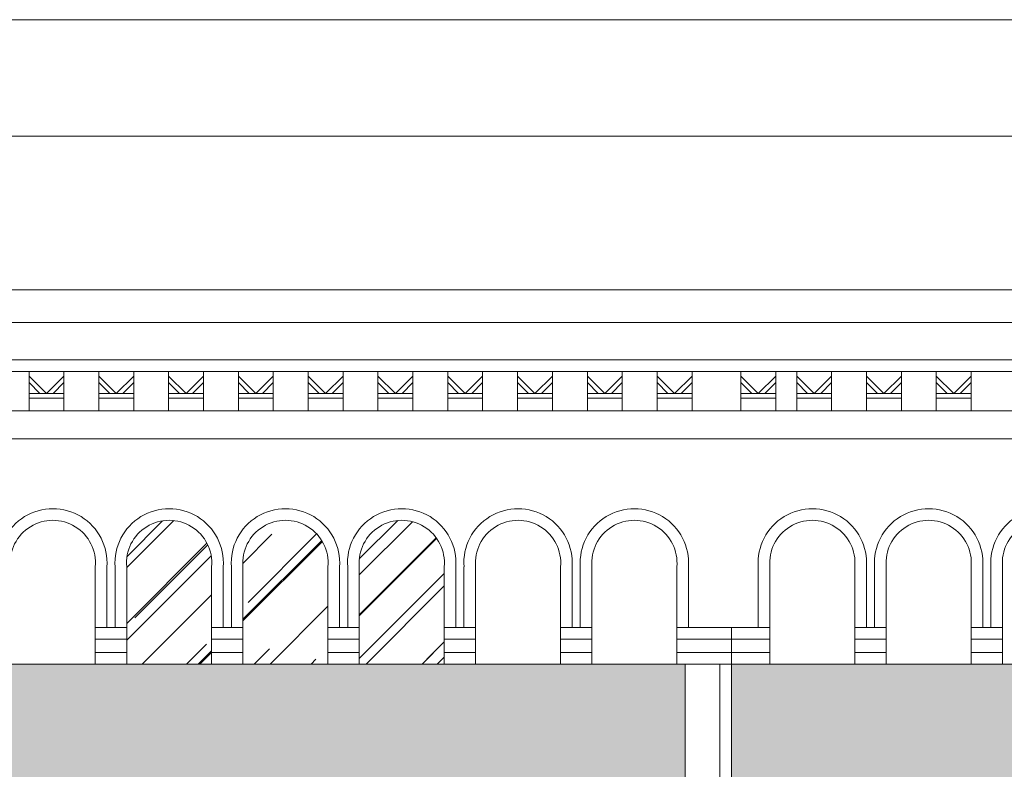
# Model space of a CAD drawing. Header units: millimetres. Extents: x -5254 to 173417, y -28809 to -6400.
# Tile 178 of 256: x 130076 to 130499, y -18029 to -17707. Entities that reach past the tile are written whole.
import ezdxf

# ---------------------------------------------------------------- set-up
doc = ezdxf.new("R2010")
doc.units = ezdxf.units.MM
for name, color, linetype, lineweight in [('mre_cegła', 7, 'Continuous', 5), ('mre_cienka', 7, 'Continuous', 15), ('mre_cienkie', 7, 'Continuous', 9), ('mre_szyby', 7, 'Continuous', 13), ('mre_tabela', 7, 'Continuous', 20), ('mre_ściany', 7, 'Continuous', 20)]:
    doc.layers.add(name, color=color, linetype=linetype, lineweight=lineweight)
pattern_1 = [(0, (103653.629, -20518.6184), (0, 7.451598), []), (90, (103653.629, -20518.618), (-11.176, 7.451598), [7.451598, -7.451598])]

msp = doc.modelspace()

# ---------------------------------------------------------------- hatches: boundary and pattern name
at = {"layer": 'mre_cegła'}
h = msp.add_hatch(dxfattribs=at)
h.set_pattern_fill('AR-BRSTD', color=256, scale=0.11)
h.set_pattern_definition(pattern_1)
h.paths.add_polyline_path([(130361.99, -18464.55), (129199.99, -18464.55), (129199.99, -18972.05), (129606.8, -18972.05), (129591.89, -18954.05), (129606.8, -18954.05), (129606.8, -18972.05), (130361.99, -18972.05)])
h.paths.add_polyline_path([(129968.58, -18654.19), (129968.58, -18679.16), (129958.58, -18679.16), (129958.58, -18871.05), (129968.08, -18871.05), (129968.08, -18892.05), (129943.58, -18892.05), (129943.58, -18886.05), (129933.49, -18886.05), (129928.49, -18886.05), (129792.49, -18886.05), (129787.58, -18886.05), (129777.58, -18886.05), (129777.58, -18892.05), (129753.08, -18892.05), (129753.08, -18871.05), (129762.58, -18871.05), (129762.58, -18679.16), (129752.58, -18679.16), (129752.58, -18654.19, -0.343883)], flags=16)
h.paths.add_polyline_path([(129943.49, -18679.09), (129943.49, -18679.16, 0.326659), (129777.49, -18679.16), (129777.49, -18679.23, -0.32666)], flags=0)
h.paths.add_polyline_path([(129928.49, -18687.05), (129928.49, -18881.05), (129792.49, -18881.05), (129792.49, -18687.05, -0.294118)], flags=0)
h.paths.add_polyline_path([(129596.58, -18654.19), (129596.58, -18679.16), (129586.58, -18679.16), (129586.58, -18871.05), (129596.08, -18871.05), (129596.08, -18892.05), (129571.58, -18892.05), (129571.58, -18886.05), (129561.49, -18886.05), (129556.49, -18886.05), (129420.49, -18886.05), (129415.58, -18886.05), (129405.58, -18886.05), (129405.58, -18892.05), (129381.08, -18892.05), (129381.08, -18871.05), (129390.58, -18871.05), (129390.58, -18679.16), (129380.58, -18679.16), (129380.58, -18654.19, -0.343883)], flags=16)
h.paths.add_polyline_path([(129855.49, -18742.33), (129865.49, -18742.33), (129865.49, -18744.33), (129855.49, -18744.33)], flags=0)
h.paths.add_polyline_path([(129571.49, -18679.16, 0.326659), (129405.49, -18679.16), (129405.49, -18679.23, -0.32666), (129571.49, -18679.09)], flags=0)
h.paths.add_polyline_path([(129556.49, -18687.05), (129556.49, -18881.05), (129420.49, -18881.05), (129420.49, -18687.05, -0.294118)], flags=0)
h.paths.add_polyline_path([(129865.49, -18754.33), (129865.49, -18756.33), (129855.49, -18756.33), (129855.49, -18754.33)], flags=0)
h.paths.add_polyline_path([(129493.49, -18742.33), (129493.49, -18744.33), (129483.49, -18744.33), (129483.49, -18742.33)], flags=0)
h.paths.add_polyline_path([(129493.49, -18754.33), (129493.49, -18756.33), (129483.49, -18756.33), (129483.49, -18754.33)], flags=0)
h.paths.add_polyline_path([(129614.36, -18886.05), (129599.45, -18868.05), (129614.36, -18868.05)], flags=16)
h.paths.add_polyline_path([(130122.58, -18654.19, -0.343883), (130338.58, -18654.19), (130338.58, -18679.16), (130328.58, -18679.16), (130328.58, -18871.05), (130338.08, -18871.05), (130338.08, -18892.05), (130313.58, -18892.05), (130313.58, -18886.05), (130303.49, -18886.05), (130298.49, -18886.05), (130162.49, -18886.05), (130157.58, -18886.05), (130147.58, -18886.05), (130147.58, -18892.05), (130123.08, -18892.05), (130123.08, -18871.05), (130132.58, -18871.05), (130132.58, -18679.16), (130122.58, -18679.16)], flags=16)
h.paths.add_polyline_path([(130313.49, -18679.09), (130313.49, -18679.16, 0.326659), (130147.49, -18679.16), (130147.49, -18679.23, -0.32666)], flags=0)
h.paths.add_polyline_path([(130162.49, -18687.05, -0.294118), (130298.49, -18687.05), (130298.49, -18881.05), (130162.49, -18881.05)], flags=0)
h.paths.add_polyline_path([(130235.49, -18742.33), (130235.49, -18744.33), (130225.49, -18744.33), (130225.49, -18742.33)], flags=0)
h.paths.add_polyline_path([(130235.49, -18754.33), (130235.49, -18756.33), (130225.49, -18756.33), (130225.49, -18754.33)], flags=0)
h.paths.add_polyline_path([(132107.49, -18464.55), (130923.49, -18464.55), (130923.49, -18972.05), (132107.49, -18972.05)])
h.paths.add_polyline_path([(131185.08, -18654.19), (131185.08, -18679.16), (131175.08, -18679.16), (131175.08, -18871.05), (131184.58, -18871.05), (131184.58, -18892.05), (131160.08, -18892.05), (131160.08, -18886.05), (131149.99, -18886.05), (131144.99, -18886.05), (131008.99, -18886.05), (131004.08, -18886.05), (130994.08, -18886.05), (130994.08, -18892.05), (130969.58, -18892.05), (130969.58, -18871.05), (130979.08, -18871.05), (130979.08, -18679.16), (130969.08, -18679.16), (130969.08, -18654.19, -0.343883)], flags=16)
h.paths.add_polyline_path([(131159.99, -18679.09), (131159.99, -18679.16, 0.326659), (130993.99, -18679.16), (130993.99, -18679.23, -0.32666)], flags=0)
h.paths.add_polyline_path([(131144.99, -18687.05), (131144.99, -18881.05), (131008.99, -18881.05), (131008.99, -18687.05, -0.294118)], flags=0)
h.paths.add_polyline_path([(131071.99, -18742.33), (131081.99, -18742.33), (131081.99, -18744.33), (131071.99, -18744.33)], flags=0)
h.paths.add_polyline_path([(131081.99, -18754.33), (131081.99, -18756.33), (131071.99, -18756.33), (131071.99, -18754.33)], flags=0)
h.paths.add_polyline_path([(131339.08, -18654.19, -0.343883), (131555.08, -18654.19), (131555.08, -18679.16), (131545.08, -18679.16), (131545.08, -18871.05), (131554.58, -18871.05), (131554.58, -18892.05), (131530.08, -18892.05), (131530.08, -18886.05), (131519.99, -18886.05), (131514.99, -18886.05), (131378.99, -18886.05), (131374.08, -18886.05), (131364.08, -18886.05), (131364.08, -18892.05), (131339.58, -18892.05), (131339.58, -18871.05), (131349.08, -18871.05), (131349.08, -18679.16), (131339.08, -18679.16)], flags=16)
h.paths.add_polyline_path([(131529.99, -18679.09), (131529.99, -18679.16, 0.326659), (131363.99, -18679.16), (131363.99, -18679.23, -0.32666)], flags=0)
h.paths.add_polyline_path([(131378.99, -18687.05, -0.294118), (131514.99, -18687.05), (131514.99, -18881.05), (131378.99, -18881.05)], flags=0)
h.paths.add_polyline_path([(131451.99, -18742.33), (131451.99, -18744.33), (131441.99, -18744.33), (131441.99, -18742.33)], flags=0)
h.paths.add_polyline_path([(131451.99, -18754.33), (131451.99, -18756.33), (131441.99, -18756.33), (131441.99, -18754.33)], flags=0)
h.paths.add_polyline_path([(131711.08, -18654.19, -0.343883), (131927.08, -18654.19), (131927.08, -18679.16), (131917.08, -18679.16), (131917.08, -18871.05), (131926.58, -18871.05), (131926.58, -18892.05), (131902.08, -18892.05), (131902.08, -18886.05), (131891.99, -18886.05), (131886.99, -18886.05), (131750.99, -18886.05), (131746.08, -18886.05), (131736.08, -18886.05), (131736.08, -18892.05), (131711.58, -18892.05), (131711.58, -18871.05), (131721.08, -18871.05), (131721.08, -18679.16), (131711.08, -18679.16)], flags=16)
h.paths.add_polyline_path([(131901.99, -18679.09), (131901.99, -18679.16, 0.326659), (131735.99, -18679.16), (131735.99, -18679.23, -0.32666)], flags=0)
h.paths.add_polyline_path([(131750.99, -18687.05, -0.294118), (131886.99, -18687.05), (131886.99, -18881.05), (131750.99, -18881.05)], flags=0)
h.paths.add_polyline_path([(131823.99, -18742.33), (131823.99, -18744.33), (131813.99, -18744.33), (131813.99, -18742.33)], flags=0)
h.paths.add_polyline_path([(131823.99, -18754.33), (131823.99, -18756.33), (131813.99, -18756.33), (131813.99, -18754.33)], flags=0)
h.paths.add_polyline_path([(131937.17, -18865.55), (131952.08, -18865.55), (131952.08, -18883.55)], flags=16)
h.paths.add_polyline_path([(131929.61, -18951.55), (131944.52, -18951.55), (131944.52, -18969.55)], flags=16)
h.paths.add_polyline_path([(132107.49, -17983.88), (130923.49, -17983.88), (130923.49, -18452.55), (132107.49, -18452.55)])
h.paths.add_polyline_path([(131212.5, -18233.78), (131160.08, -18233.78), (131160.08, -18428.62), (131097.08, -18428.62), (131097.08, -18238.78), (131087.08, -18238.78), (131087.08, -18428.62, -0.256629), (131067.08, -18428.62), (131067.08, -18238.78), (131057.08, -18238.78), (131057.08, -18428.62), (130994.08, -18428.62), (130994.08, -18233.78), (130941.67, -18233.78, -0.552546), (131077.08, -18182.22, -0.552546)], flags=16)
h.paths.add_polyline_path([(131447.08, -18182.22, -0.552546), (131582.5, -18233.78), (131530.08, -18233.78), (131530.08, -18428.62), (131467.08, -18428.62), (131467.08, -18238.78), (131457.08, -18238.78), (131457.08, -18428.62, -0.256629), (131437.08, -18428.62), (131437.08, -18238.78), (131427.08, -18238.78), (131427.08, -18428.62), (131364.08, -18428.62), (131364.08, -18233.78), (131311.67, -18233.78, -0.552546)], flags=16)
h.paths.add_polyline_path([(131819.08, -18182.22, -0.552546), (131954.5, -18233.78), (131902.08, -18233.78), (131902.08, -18428.62), (131839.08, -18428.62), (131839.08, -18238.78), (131829.08, -18238.78), (131829.08, -18428.62, -0.256629), (131809.08, -18428.62), (131809.08, -18238.78), (131799.08, -18238.78), (131799.08, -18428.62), (131736.08, -18428.62), (131736.08, -18233.78), (131683.67, -18233.78, -0.552546)], flags=16)
h.paths.add_polyline_path([(131919.54, -18410.62), (131934.44, -18410.62), (131934.44, -18428.62)], flags=16)
h.paths.add_polyline_path([(130361.99, -17983.88), (129199.99, -17983.88), (129199.99, -18452.55), (130361.99, -18452.55), (130361.99, -18233.78), (130313.58, -18233.78), (130313.58, -18428.62), (130250.58, -18428.62), (130250.58, -18238.78), (130240.58, -18238.78), (130240.58, -18428.62, -0.256629), (130220.58, -18428.62), (130220.58, -18238.78), (130210.58, -18238.78), (130210.58, -18428.62), (130147.58, -18428.62), (130147.58, -18233.78), (130095.17, -18233.78, -0.552546), (130230.58, -18182.22, -0.498751), (130361.99, -18219.94)])
h.paths.add_polyline_path([(129996, -18233.78), (129943.58, -18233.78), (129943.58, -18428.62), (129880.58, -18428.62), (129880.58, -18238.78), (129870.58, -18238.78), (129870.58, -18428.62, -0.256629), (129850.58, -18428.62), (129850.58, -18238.78), (129840.58, -18238.78), (129840.58, -18428.62), (129777.58, -18428.62), (129777.58, -18233.78), (129725.17, -18233.78, -0.552546), (129860.58, -18182.22, -0.552546)], flags=16)
h.paths.add_polyline_path([(129624, -18233.78), (129571.58, -18233.78), (129571.58, -18428.62), (129508.58, -18428.62), (129508.58, -18238.78), (129498.58, -18238.78), (129498.58, -18428.62, -0.256629), (129478.58, -18428.62), (129478.58, -18238.78), (129468.58, -18238.78), (129468.58, -18428.62), (129405.58, -18428.62), (129405.58, -18233.78), (129353.17, -18233.78, -0.552546), (129488.58, -18182.22, -0.552546)], flags=16)
h.paths.add_polyline_path([(129603.94, -18410.62), (129603.94, -18428.62), (129589.04, -18410.62)], flags=16)
h.paths.add_polyline_path([(131614.3, -18436.18), (131679.52, -18436.18), (131679.52, -18414), (131614.3, -18414)], flags=24)
h.paths.add_polyline_path([(131934.49, -18412.25), (131999.7, -18412.25), (131999.7, -18390.07), (131934.49, -18390.07)], flags=24)
h.paths.add_polyline_path([(129283.8, -18436.18), (129349.02, -18436.18), (129349.02, -18414), (129283.8, -18414)], flags=24)
h.paths.add_polyline_path([(129603.99, -18412.25), (129669.2, -18412.25), (129669.2, -18390.07), (129603.99, -18390.07)], flags=24)
h = msp.add_hatch(dxfattribs=at)
h.set_pattern_fill('AR-BRSTD', color=256, scale=0.11)
h.set_pattern_definition(pattern_1)
h.paths.add_polyline_path([(130592.71, -18191.88), (130566.71, -18191.88), (130566.71, -18261.88), (130592.71, -18261.88)], flags=17)
h.paths.add_polyline_path([(130632.71, -18191.88), (130606.71, -18191.88), (130606.71, -18261.88), (130632.71, -18261.88)], flags=17)
h.paths.add_polyline_path([(130672.71, -18191.88), (130646.71, -18191.88), (130646.71, -18261.88), (130672.71, -18261.88)], flags=17)
h.paths.add_polyline_path([(130712.71, -18191.88), (130686.71, -18191.88), (130686.71, -18261.88), (130712.71, -18261.88)], flags=17)
h.paths.add_polyline_path([(130903.49, -17983.88), (130381.99, -17983.88), (130381.99, -18972.05), (130537.71, -18972.05), (130537.71, -18899.88), (130537.71, -18170.32), (130504.4, -18170.32), (130504.4, -18139.88, -1), (130773.84, -18139.88), (130773.84, -18169.88), (130740.99, -18169.88), (130740.99, -18899.88), (130740.99, -18972.05), (130903.49, -18972.05)])
h.paths.add_polyline_path([(130740.99, -18285.88), (130713.99, -18285.88), (130713.99, -18584.88), (130718.99, -18584.88), (130718.99, -18589.88), (130559.71, -18589.88), (130559.71, -18584.88), (130564.71, -18584.88), (130564.71, -18285.88), (130537.71, -18285.88), (130537.71, -18793, -0.099439), (130623.67, -18768.78), (130621.99, -18746.87, -0.038256), (130659.99, -18746.87), (130658.32, -18768.78, -0.095348), (130740.99, -18791.36)], flags=17)
h.paths.add_polyline_path([(130903.49, -19009.82), (130740.99, -19009.82), (130740.99, -19040.82), (130903.49, -19040.82)])
h.paths.add_polyline_path([(130903.49, -19071.82), (130740.99, -19071.82), (130740.99, -19102.82), (130903.49, -19102.82)])
h.paths.add_polyline_path([(130903.49, -19133.82), (130740.99, -19133.82), (130740.99, -19164.82), (130903.49, -19164.82)])
h.paths.add_polyline_path([(130903.49, -19195.82), (130740.99, -19195.82), (130740.99, -19226.82), (130903.49, -19226.82)])
h.paths.add_polyline_path([(130903.49, -19257.82), (130740.99, -19257.82), (130740.99, -19288.82), (130903.49, -19288.82)])
h.paths.add_polyline_path([(130903.49, -19319.82), (130740.99, -19319.82), (130740.99, -19350.82), (130903.49, -19350.82)])
h.paths.add_polyline_path([(130537.71, -19319.82), (130381.99, -19319.82), (130381.99, -19350.82), (130537.71, -19350.82)])
h.paths.add_polyline_path([(130537.71, -19257.82), (130381.99, -19257.82), (130381.99, -19288.82), (130537.71, -19288.82)])
h.paths.add_polyline_path([(130537.71, -19195.82), (130381.99, -19195.82), (130381.99, -19226.82), (130537.71, -19226.82)])
h.paths.add_polyline_path([(130537.71, -19133.82), (130381.99, -19133.82), (130381.99, -19164.82), (130537.71, -19164.82)])
h.paths.add_polyline_path([(130537.71, -19071.82), (130381.99, -19071.82), (130381.99, -19102.82), (130537.71, -19102.82)])
h.paths.add_polyline_path([(130537.71, -19009.82), (130381.99, -19009.82), (130381.99, -19040.82), (130537.71, -19040.82)])
at = {"layer": 'mre_szyby'}
h = msp.add_hatch(dxfattribs=at)
h.set_pattern_fill('AR-RROOF', color=256, angle=45)
h.set_pattern_definition([(45, (103653.63, -20518.618), (21.552615, 57.47364), [381, -50.8, 127, -25.4]), (45, (103668.536, -20485.75), (-41.847994, 5.92697), [76.2, -8.382, 152.4, -19.05]), (45, (103647.343, -20494.372), (81.36112, 105.428207), [203.2, -35.56, 101.6, -25.4])])
h.paths.add_polyline_path([(129458.47, -17942.11, 1.09589), (129421.97, -17942.11), (129421.97, -17983.88), (129458.47, -17983.88), (129458.47, -17968.21)])
h.paths.add_polyline_path([(129471.97, -17942.11), (129471.97, -17983.88), (129508.47, -17983.88), (129508.47, -17942.11, 1.09589)])
h.paths.add_polyline_path([(129808.47, -17942.11, 1.09589), (129771.97, -17942.11), (129771.97, -17983.88), (129808.47, -17983.88), (129808.47, -17968.21)])
h.paths.add_polyline_path([(129858.47, -17942.11, 1.09589), (129821.97, -17942.11), (129821.97, -17983.88), (129858.47, -17983.88), (129858.47, -17968.21)])
h.paths.add_polyline_path([(129908.47, -17942.11, 1.09589), (129871.97, -17942.11), (129871.97, -17983.88), (129908.47, -17983.88), (129908.47, -17968.21)])
h.paths.add_polyline_path([(130158.47, -17942.11, 1.09589), (130121.97, -17942.11), (130121.97, -17983.88), (130158.47, -17983.88), (130158.47, -17968.21)])
h.paths.add_polyline_path([(130208.47, -17942.11, 1.09589), (130171.97, -17942.11), (130171.97, -17983.88), (130208.47, -17983.88), (130208.47, -17968.21)])
h.paths.add_polyline_path([(130258.47, -17942.11, 1.09589), (130221.97, -17942.11), (130221.97, -17983.88), (130258.47, -17983.88)])

# ---------------------------------------------------------------- linework, layer by layer
at = {"layer": 'mre_cienka'}
for points in [[(129199.99, -17823.11), (132107.49, -17823.11)], [(129199.99, -17837.11), (132107.49, -17837.11)], [(130361.99, -19786.31), (130361.99, -17983.88)], [(130376.99, -18879.88), (130376.99, -17983.88)]]:
    msp.add_lwpolyline(points, dxfattribs=at)
at = {"layer": 'mre_cienkie'}
for points in [[(132107.49, -17837.11), (129199.99, -17837.11)], [(132107.49, -17853.11), (129199.99, -17853.11)], [(132107.49, -17858.11), (129199.99, -17858.11)], [(130079.99, -17875.11), (130079.99, -17858.11)], [(130079.99, -17860.11), (130087.49, -17867.61)], [(130094.99, -17860.11), (130087.49, -17867.61)], [(130094.99, -17875.11), (130094.99, -17858.11)], [(130109.99, -17875.11), (130109.99, -17858.11)], [(130109.99, -17860.11), (130117.49, -17867.61)], [(130124.99, -17860.11), (130117.49, -17867.61)], [(130124.99, -17875.11), (130124.99, -17858.11)], [(130139.99, -17875.11), (130139.99, -17858.11)], [(130139.99, -17860.11), (130147.49, -17867.61)], [(130154.99, -17860.11), (130147.49, -17867.61)], [(130154.99, -17875.11), (130154.99, -17858.11)], [(130169.99, -17875.11), (130169.99, -17858.11)], [(130169.99, -17860.11), (130177.49, -17867.61)], [(130184.99, -17860.11), (130177.49, -17867.61)], [(130184.99, -17875.11), (130184.99, -17858.11)], [(130199.99, -17875.11), (130199.99, -17858.11)], [(130199.99, -17860.11), (130207.49, -17867.61)], [(130214.99, -17860.11), (130207.49, -17867.61)], [(130214.99, -17875.11), (130214.99, -17858.11)], [(130229.99, -17875.11), (130229.99, -17858.11)], [(130229.99, -17860.11), (130237.49, -17867.61)], [(130244.99, -17860.11), (130237.49, -17867.61)], [(130244.99, -17875.11), (130244.99, -17858.11)], [(130259.99, -17875.11), (130259.99, -17858.11)], [(130259.99, -17860.11), (130267.49, -17867.61)], [(130274.99, -17860.11), (130267.49, -17867.61)], [(130274.99, -17875.11), (130274.99, -17858.11)], [(130289.99, -17875.11), (130289.99, -17858.11)], [(130289.99, -17860.11), (130297.49, -17867.61)], [(130304.99, -17860.11), (130297.49, -17867.61)], [(130304.99, -17875.11), (130304.99, -17858.11)], [(130319.99, -17875.11), (130319.99, -17858.11)], [(130319.99, -17860.11), (130327.49, -17867.61)], [(130334.99, -17860.11), (130327.49, -17867.61)], [(130334.99, -17875.11), (130334.99, -17858.11)], [(130349.99, -17875.11), (130349.99, -17858.11)], [(130349.99, -17860.11), (130357.49, -17867.61)], [(130364.99, -17860.11), (130357.49, -17867.61)], [(130364.99, -17875.11), (130364.99, -17858.11)], [(130385.96, -17875.11), (130385.96, -17858.11)], [(130385.96, -17860.11), (130393.46, -17867.61)], [(130400.96, -17860.11), (130393.46, -17867.61)], [(130400.96, -17875.11), (130400.96, -17858.11)], [(130409.99, -17875.11), (130409.99, -17858.11)], [(130409.99, -17860.11), (130417.49, -17867.61)], [(130424.99, -17860.11), (130417.49, -17867.61)], [(130424.99, -17875.11), (130424.99, -17858.11)], [(130439.99, -17875.11), (130439.99, -17858.11)], [(130439.99, -17860.11), (130447.49, -17867.61)], [(130454.99, -17860.11), (130447.49, -17867.61)], [(130454.99, -17875.11), (130454.99, -17858.11)], [(130469.99, -17875.11), (130469.99, -17858.11)], [(130469.99, -17860.11), (130477.49, -17867.61)], [(130484.99, -17860.11), (130477.49, -17867.61)], [(130484.99, -17875.11), (130484.99, -17858.11)], [(130079.99, -17862.93), (130084.66, -17867.61)], [(130094.99, -17862.93), (130090.32, -17867.61)], [(130109.99, -17862.93), (130114.66, -17867.61)], [(130124.99, -17862.93), (130120.32, -17867.61)], [(130139.99, -17862.93), (130144.66, -17867.61)], [(130154.99, -17862.93), (130150.32, -17867.61)], [(130169.99, -17862.93), (130174.66, -17867.61)], [(130184.99, -17862.93), (130180.32, -17867.61)], [(130199.99, -17862.93), (130204.66, -17867.61)], [(130214.99, -17862.93), (130210.32, -17867.61)], [(130229.99, -17862.93), (130234.66, -17867.61)], [(130244.99, -17862.93), (130240.32, -17867.61)], [(130259.99, -17862.93), (130264.66, -17867.61)], [(130274.99, -17862.93), (130270.32, -17867.61)], [(130289.99, -17862.93), (130294.66, -17867.61)], [(130304.99, -17862.93), (130300.32, -17867.61)], [(130319.99, -17862.93), (130324.66, -17867.61)], [(130334.99, -17862.93), (130330.32, -17867.61)], [(130349.99, -17862.93), (130354.66, -17867.61)], [(130364.99, -17862.93), (130360.32, -17867.61)], [(130385.96, -17862.93), (130390.63, -17867.61)], [(130400.96, -17862.93), (130396.29, -17867.61)], [(130409.99, -17862.93), (130414.66, -17867.61)], [(130424.99, -17862.93), (130420.32, -17867.61)], [(130439.99, -17862.93), (130444.66, -17867.61)], [(130454.99, -17862.93), (130450.32, -17867.61)], [(130469.99, -17862.93), (130474.66, -17867.61)], [(130484.99, -17862.93), (130480.32, -17867.61)], [(130087.49, -17867.61), (130079.99, -17867.61)], [(130087.49, -17869.61), (130079.99, -17869.61)], [(130087.49, -17867.61), (130094.99, -17867.61)], [(130087.49, -17869.61), (130094.99, -17869.61)], [(130117.49, -17867.61), (130109.99, -17867.61)], [(130117.49, -17869.61), (130109.99, -17869.61)], [(130117.49, -17867.61), (130124.99, -17867.61)], [(130117.49, -17869.61), (130124.99, -17869.61)], [(130147.49, -17867.61), (130139.99, -17867.61)], [(130147.49, -17869.61), (130139.99, -17869.61)], [(130147.49, -17867.61), (130154.99, -17867.61)], [(130147.49, -17869.61), (130154.99, -17869.61)], [(130177.49, -17867.61), (130169.99, -17867.61)], [(130177.49, -17869.61), (130169.99, -17869.61)], [(130177.49, -17867.61), (130184.99, -17867.61)], [(130177.49, -17869.61), (130184.99, -17869.61)], [(130207.49, -17867.61), (130199.99, -17867.61)], [(130207.49, -17869.61), (130199.99, -17869.61)], [(130207.49, -17867.61), (130214.99, -17867.61)], [(130207.49, -17869.61), (130214.99, -17869.61)], [(130237.49, -17867.61), (130229.99, -17867.61)], [(130237.49, -17869.61), (130229.99, -17869.61)], [(130237.49, -17867.61), (130244.99, -17867.61)], [(130237.49, -17869.61), (130244.99, -17869.61)], [(130267.49, -17867.61), (130259.99, -17867.61)], [(130267.49, -17869.61), (130259.99, -17869.61)], [(130267.49, -17867.61), (130274.99, -17867.61)], [(130267.49, -17869.61), (130274.99, -17869.61)], [(130297.49, -17867.61), (130289.99, -17867.61)], [(130297.49, -17869.61), (130289.99, -17869.61)], [(130297.49, -17867.61), (130304.99, -17867.61)], [(130297.49, -17869.61), (130304.99, -17869.61)], [(130327.49, -17867.61), (130319.99, -17867.61)], [(130327.49, -17869.61), (130319.99, -17869.61)], [(130327.49, -17867.61), (130334.99, -17867.61)], [(130327.49, -17869.61), (130334.99, -17869.61)], [(130357.49, -17867.61), (130349.99, -17867.61)], [(130357.49, -17869.61), (130349.99, -17869.61)], [(130357.49, -17867.61), (130364.99, -17867.61)], [(130357.49, -17869.61), (130364.99, -17869.61)], [(130393.46, -17867.61), (130385.96, -17867.61)], [(130393.46, -17869.61), (130385.96, -17869.61)], [(130393.46, -17867.61), (130400.96, -17867.61)], [(130393.46, -17869.61), (130400.96, -17869.61)], [(130417.49, -17867.61), (130409.99, -17867.61)], [(130417.49, -17869.61), (130409.99, -17869.61)], [(130417.49, -17867.61), (130424.99, -17867.61)], [(130417.49, -17869.61), (130424.99, -17869.61)], [(130447.49, -17867.61), (130439.99, -17867.61)], [(130447.49, -17869.61), (130439.99, -17869.61)], [(130447.49, -17867.61), (130454.99, -17867.61)], [(130447.49, -17869.61), (130454.99, -17869.61)], [(130477.49, -17867.61), (130469.99, -17867.61)], [(130477.49, -17869.61), (130469.99, -17869.61)], [(130477.49, -17867.61), (130484.99, -17867.61)], [(130477.49, -17869.61), (130484.99, -17869.61)], [(132107.49, -17875.11), (129199.99, -17875.11)], [(132107.49, -17887.11), (129199.99, -17887.11)], [(130108.47, -17942.11), (130108.47, -17983.88)], [(130108.47, -17942.11), (130108.47, -17983.88)], [(130113.47, -17942.11), (130113.47, -17968.21)], [(130113.47, -17942.11), (130113.47, -17968.21)], [(130116.97, -17942.11), (130116.97, -17968.21)], [(130116.97, -17942.11), (130116.97, -17968.21)], [(130121.97, -17983.88), (130121.97, -17942.11)], [(130121.97, -17983.88), (130121.97, -17942.11)], [(130158.47, -17942.11), (130158.47, -17983.88)], [(130158.47, -17942.11), (130158.47, -17983.88)], [(130163.47, -17942.11), (130163.47, -17968.21)], [(130163.47, -17942.11), (130163.47, -17968.21)], [(130166.97, -17942.11), (130166.97, -17968.21)], [(130171.97, -17983.88), (130171.97, -17942.11)], [(130208.47, -17942.11), (130208.47, -17983.88)], [(130213.47, -17942.11), (130213.47, -17968.21)], [(130213.47, -17942.11), (130213.47, -17968.21)], [(130216.97, -17942.11), (130216.97, -17968.21)], [(130216.97, -17942.11), (130216.97, -17968.21)], [(130221.97, -17983.88), (130221.97, -17942.11)], [(130221.97, -17983.88), (130221.97, -17942.11)], [(130258.47, -17942.11), (130258.47, -17983.88)], [(130258.47, -17942.11), (130258.47, -17983.88)], [(130263.47, -17942.11), (130263.47, -17968.21)], [(130263.47, -17942.11), (130263.47, -17968.21)], [(130266.97, -17942.11), (130266.97, -17968.21)], [(130271.97, -17983.88), (130271.97, -17942.11)], [(130308.47, -17942.11), (130308.47, -17983.88)], [(130308.47, -17942.11), (130308.47, -17983.88)], [(130313.47, -17942.11), (130313.47, -17968.21)], [(130313.47, -17942.11), (130313.47, -17968.21)], [(130316.97, -17942.11), (130316.97, -17968.21)], [(130316.97, -17942.11), (130316.97, -17968.21)], [(130321.97, -17983.88), (130321.97, -17942.11)], [(130321.97, -17983.88), (130321.97, -17942.11)], [(130358.47, -17942.11), (130358.47, -17983.88)], [(130358.47, -17942.11), (130358.47, -17983.88)], [(130363.47, -17942.11), (130363.47, -17968.21)], [(130363.47, -17942.11), (130363.47, -17968.21)], [(130393.47, -17942.11), (130393.47, -17968.21)], [(130393.47, -17942.11), (130393.47, -17968.21)], [(130398.47, -17983.88), (130398.47, -17942.11)], [(130398.47, -17983.88), (130398.47, -17942.11)], [(130434.97, -17942.11), (130434.97, -17983.88)], [(130434.97, -17942.11), (130434.97, -17983.88)], [(130434.97, -17942.11), (130434.97, -17983.88)], [(130439.97, -17942.11), (130439.97, -17968.21)], [(130439.97, -17942.11), (130439.97, -17968.21)], [(130439.97, -17942.11), (130439.97, -17968.21)], [(130443.47, -17942.11), (130443.47, -17968.21)], [(130443.47, -17942.11), (130443.47, -17968.21)], [(130448.47, -17983.88), (130448.47, -17942.11)], [(130448.47, -17983.88), (130448.47, -17942.11)], [(130484.97, -17942.11), (130484.97, -17983.88)], [(130484.97, -17942.11), (130484.97, -17983.88)], [(130489.97, -17942.11), (130489.97, -17968.21)], [(130489.97, -17942.11), (130489.97, -17968.21)], [(130493.47, -17942.11), (130493.47, -17968.21)], [(130498.47, -17983.88), (130498.47, -17942.11)], [(130108.47, -17968.21), (130108.47, -17983.88)], [(130108.47, -17968.21), (130108.47, -17983.88)], [(130108.47, -17968.21), (130108.47, -17983.88)], [(130108.47, -17968.21), (130108.47, -17983.88)], [(130108.47, -17968.21), (130108.47, -17983.88)], [(130113.47, -17968.21), (130108.47, -17968.21)], [(130108.47, -17968.21), (130108.47, -17983.88)], [(130108.47, -17968.21), (130108.47, -17983.88)], [(130108.47, -17968.21), (130108.47, -17983.88)], [(130108.47, -17968.21), (130108.47, -17983.88)], [(130108.47, -17968.21), (130108.47, -17983.88)], [(130113.47, -17968.21), (130108.47, -17968.21)], [(130113.47, -17968.21), (130116.97, -17968.21)], [(130113.47, -17968.21), (130116.97, -17968.21)], [(130116.97, -17968.21), (130121.97, -17968.21)], [(130116.97, -17968.21), (130121.97, -17968.21)], [(130158.47, -17968.21), (130158.47, -17983.88)], [(130158.47, -17968.21), (130158.47, -17983.88)], [(130158.47, -17968.21), (130158.47, -17983.88)], [(130158.47, -17968.21), (130158.47, -17983.88)], [(130158.47, -17968.21), (130158.47, -17983.88)], [(130163.47, -17968.21), (130158.47, -17968.21)], [(130158.47, -17968.21), (130158.47, -17983.88)], [(130158.47, -17968.21), (130158.47, -17983.88)], [(130158.47, -17968.21), (130158.47, -17983.88)], [(130158.47, -17968.21), (130158.47, -17983.88)], [(130158.47, -17968.21), (130158.47, -17983.88)], [(130163.47, -17968.21), (130158.47, -17968.21)], [(130163.47, -17968.21), (130166.97, -17968.21)], [(130166.97, -17968.21), (130171.97, -17968.21)], [(130208.47, -17968.21), (130208.47, -17983.88)], [(130208.47, -17968.21), (130208.47, -17983.88)], [(130208.47, -17968.21), (130208.47, -17983.88)], [(130208.47, -17968.21), (130208.47, -17983.88)], [(130208.47, -17968.21), (130208.47, -17983.88)], [(130213.47, -17968.21), (130208.47, -17968.21)], [(130213.47, -17968.21), (130216.97, -17968.21)], [(130213.47, -17968.21), (130216.97, -17968.21)], [(130216.97, -17968.21), (130221.97, -17968.21)], [(130216.97, -17968.21), (130221.97, -17968.21)], [(130258.47, -17968.21), (130258.47, -17983.88)], [(130258.47, -17968.21), (130258.47, -17983.88)], [(130258.47, -17968.21), (130258.47, -17983.88)], [(130258.47, -17968.21), (130258.47, -17983.88)], [(130258.47, -17968.21), (130258.47, -17983.88)], [(130263.47, -17968.21), (130258.47, -17968.21)], [(130258.47, -17968.21), (130258.47, -17983.88)], [(130258.47, -17968.21), (130258.47, -17983.88)], [(130258.47, -17968.21), (130258.47, -17983.88)], [(130258.47, -17968.21), (130258.47, -17983.88)], [(130258.47, -17968.21), (130258.47, -17983.88)], [(130263.47, -17968.21), (130258.47, -17968.21)], [(130263.47, -17968.21), (130266.97, -17968.21)], [(130266.97, -17968.21), (130271.97, -17968.21)], [(130308.47, -17968.21), (130308.47, -17983.88)], [(130308.47, -17968.21), (130308.47, -17983.88)], [(130308.47, -17968.21), (130308.47, -17983.88)], [(130308.47, -17968.21), (130308.47, -17983.88)], [(130308.47, -17968.21), (130308.47, -17983.88)], [(130313.47, -17968.21), (130308.47, -17968.21)], [(130308.47, -17968.21), (130308.47, -17983.88)], [(130308.47, -17968.21), (130308.47, -17983.88)], [(130308.47, -17968.21), (130308.47, -17983.88)], [(130308.47, -17968.21), (130308.47, -17983.88)], [(130308.47, -17968.21), (130308.47, -17983.88)], [(130313.47, -17968.21), (130308.47, -17968.21)], [(130313.47, -17968.21), (130316.97, -17968.21)], [(130313.47, -17968.21), (130316.97, -17968.21)], [(130316.97, -17968.21), (130321.97, -17968.21)], [(130316.97, -17968.21), (130321.97, -17968.21)], [(130358.47, -17968.21), (130358.47, -17983.88)], [(130358.47, -17968.21), (130358.47, -17983.88)], [(130358.47, -17968.21), (130358.47, -17983.88)], [(130358.47, -17968.21), (130358.47, -17983.88)], [(130358.47, -17968.21), (130358.47, -17983.88)], [(130363.47, -17968.21), (130358.47, -17968.21)], [(130358.47, -17968.21), (130358.47, -17983.88)], [(130358.47, -17968.21), (130358.47, -17983.88)], [(130358.47, -17968.21), (130358.47, -17983.88)], [(130358.47, -17968.21), (130358.47, -17983.88)], [(130358.47, -17968.21), (130358.47, -17983.88)], [(130363.47, -17968.21), (130358.47, -17968.21)], [(130363.47, -17968.21), (130366.97, -17968.21)], [(130366.97, -17968.21), (130381.99, -17968.21)], [(130381.99, -17968.21), (130381.99, -17983.88)], [(130381.99, -17968.21), (130381.99, -17983.88)], [(130381.99, -17968.21), (130381.99, -17983.88)], [(130381.99, -17968.21), (130381.99, -17983.88)], [(130381.99, -17968.21), (130381.99, -17983.88)], [(130398.47, -17968.21), (130381.99, -17968.21)], [(130389.97, -17968.21), (130393.47, -17968.21)], [(130393.47, -17968.21), (130398.47, -17968.21)], [(130393.47, -17968.21), (130398.47, -17968.21)], [(130434.97, -17968.21), (130434.97, -17983.88)], [(130434.97, -17968.21), (130434.97, -17983.88)], [(130434.97, -17968.21), (130434.97, -17983.88)], [(130434.97, -17968.21), (130434.97, -17983.88)], [(130434.97, -17968.21), (130434.97, -17983.88)], [(130439.97, -17968.21), (130434.97, -17968.21)], [(130434.97, -17968.21), (130434.97, -17983.88)], [(130434.97, -17968.21), (130434.97, -17983.88)], [(130434.97, -17968.21), (130434.97, -17983.88)], [(130434.97, -17968.21), (130434.97, -17983.88)], [(130434.97, -17968.21), (130434.97, -17983.88)], [(130439.97, -17968.21), (130434.97, -17968.21)], [(130434.97, -17968.21), (130434.97, -17983.88)], [(130434.97, -17968.21), (130434.97, -17983.88)], [(130434.97, -17968.21), (130434.97, -17983.88)], [(130434.97, -17968.21), (130434.97, -17983.88)], [(130434.97, -17968.21), (130434.97, -17983.88)], [(130439.97, -17968.21), (130434.97, -17968.21)], [(130439.97, -17968.21), (130443.47, -17968.21)], [(130439.97, -17968.21), (130443.47, -17968.21)], [(130443.47, -17968.21), (130448.47, -17968.21)], [(130443.47, -17968.21), (130448.47, -17968.21)], [(130484.97, -17968.21), (130484.97, -17983.88)], [(130484.97, -17968.21), (130484.97, -17983.88)], [(130484.97, -17968.21), (130484.97, -17983.88)], [(130484.97, -17968.21), (130484.97, -17983.88)], [(130484.97, -17968.21), (130484.97, -17983.88)], [(130489.97, -17968.21), (130484.97, -17968.21)], [(130484.97, -17968.21), (130484.97, -17983.88)], [(130484.97, -17968.21), (130484.97, -17983.88)], [(130484.97, -17968.21), (130484.97, -17983.88)], [(130484.97, -17968.21), (130484.97, -17983.88)], [(130484.97, -17968.21), (130484.97, -17983.88)], [(130489.97, -17968.21), (130484.97, -17968.21)], [(130489.97, -17968.21), (130493.47, -17968.21)], [(130493.47, -17968.21), (130498.47, -17968.21)], [(130108.47, -17973.21), (130121.97, -17973.21)], [(130108.47, -17973.21), (130121.97, -17973.21)], [(130158.47, -17973.21), (130171.97, -17973.21)], [(130208.47, -17973.21), (130221.97, -17973.21)], [(130258.47, -17973.21), (130271.97, -17973.21)], [(130308.47, -17973.21), (130321.97, -17973.21)], [(130308.47, -17973.21), (130321.97, -17973.21)], [(130358.47, -17973.21), (130381.99, -17973.21)], [(130381.99, -17973.21), (130398.47, -17973.21)], [(130434.97, -17973.21), (130448.47, -17973.21)], [(130434.97, -17973.21), (130448.47, -17973.21)], [(130484.97, -17973.21), (130498.47, -17973.21)], [(130108.47, -17978.88), (130121.97, -17978.88)], [(130108.47, -17978.88), (130121.97, -17978.88)], [(130158.47, -17978.88), (130171.97, -17978.88)], [(130208.47, -17978.88), (130221.97, -17978.88)], [(130258.47, -17978.88), (130271.97, -17978.88)], [(130308.47, -17978.88), (130321.97, -17978.88)], [(130308.47, -17978.88), (130321.97, -17978.88)], [(130358.47, -17978.88), (130381.99, -17978.88)], [(130381.99, -17978.88), (130398.47, -17978.88)], [(130434.97, -17978.88), (130448.47, -17978.88)], [(130434.97, -17978.88), (130448.47, -17978.88)], [(130484.97, -17978.88), (130498.47, -17978.88)], [(130528.87, -17983.88), (129199.99, -17983.88)], [(129199.99, -17983.88), (132107.49, -17983.88)], [(130113.47, -17983.88), (130108.47, -17983.88)], [(130113.47, -17983.88), (130108.47, -17983.88)], [(130113.47, -17983.88), (130108.47, -17983.88)], [(130113.47, -17983.88), (130108.47, -17983.88)], [(130113.47, -17983.88), (130108.47, -17983.88)], [(130113.47, -17983.88), (130108.47, -17983.88)], [(130116.97, -17983.88), (130121.97, -17983.88)], [(130116.97, -17983.88), (130121.97, -17983.88)], [(130163.47, -17983.88), (130158.47, -17983.88)], [(130163.47, -17983.88), (130158.47, -17983.88)], [(130163.47, -17983.88), (130158.47, -17983.88)], [(130163.47, -17983.88), (130158.47, -17983.88)], [(130163.47, -17983.88), (130158.47, -17983.88)], [(130163.47, -17983.88), (130158.47, -17983.88)], [(130166.97, -17983.88), (130171.97, -17983.88)], [(130213.47, -17983.88), (130208.47, -17983.88)], [(130213.47, -17983.88), (130208.47, -17983.88)], [(130213.47, -17983.88), (130208.47, -17983.88)], [(130216.97, -17983.88), (130221.97, -17983.88)], [(130216.97, -17983.88), (130221.97, -17983.88)], [(130263.47, -17983.88), (130258.47, -17983.88)], [(130263.47, -17983.88), (130258.47, -17983.88)], [(130263.47, -17983.88), (130258.47, -17983.88)], [(130263.47, -17983.88), (130258.47, -17983.88)], [(130263.47, -17983.88), (130258.47, -17983.88)], [(130263.47, -17983.88), (130258.47, -17983.88)], [(130266.97, -17983.88), (130271.97, -17983.88)], [(130313.47, -17983.88), (130308.47, -17983.88)], [(130313.47, -17983.88), (130308.47, -17983.88)], [(130313.47, -17983.88), (130308.47, -17983.88)], [(130313.47, -17983.88), (130308.47, -17983.88)], [(130313.47, -17983.88), (130308.47, -17983.88)], [(130313.47, -17983.88), (130308.47, -17983.88)], [(130316.97, -17983.88), (130321.97, -17983.88)], [(130316.97, -17983.88), (130321.97, -17983.88)], [(130363.47, -17983.88), (130358.47, -17983.88)], [(130363.47, -17983.88), (130358.47, -17983.88)], [(130363.47, -17983.88), (130358.47, -17983.88)], [(130363.47, -17983.88), (130358.47, -17983.88)], [(130363.47, -17983.88), (130358.47, -17983.88)], [(130363.47, -17983.88), (130358.47, -17983.88)], [(130366.97, -17983.88), (130371.97, -17983.88)], [(130398.47, -17983.88), (130381.99, -17983.88)], [(130398.47, -17983.88), (130381.99, -17983.88)], [(130398.47, -17983.88), (130381.99, -17983.88)], [(130393.47, -17983.88), (130398.47, -17983.88)], [(130393.47, -17983.88), (130398.47, -17983.88)], [(130439.97, -17983.88), (130434.97, -17983.88)], [(130439.97, -17983.88), (130434.97, -17983.88)], [(130439.97, -17983.88), (130434.97, -17983.88)], [(130439.97, -17983.88), (130434.97, -17983.88)], [(130439.97, -17983.88), (130434.97, -17983.88)], [(130439.97, -17983.88), (130434.97, -17983.88)], [(130439.97, -17983.88), (130434.97, -17983.88)], [(130439.97, -17983.88), (130434.97, -17983.88)], [(130439.97, -17983.88), (130434.97, -17983.88)], [(130443.47, -17983.88), (130448.47, -17983.88)], [(130443.47, -17983.88), (130448.47, -17983.88)], [(130489.97, -17983.88), (130484.97, -17983.88)], [(130489.97, -17983.88), (130484.97, -17983.88)], [(130489.97, -17983.88), (130484.97, -17983.88)], [(130489.97, -17983.88), (130484.97, -17983.88)], [(130489.97, -17983.88), (130484.97, -17983.88)], [(130489.97, -17983.88), (130484.97, -17983.88)], [(130493.47, -17983.88), (130498.47, -17983.88)]]:
    msp.add_lwpolyline(points, dxfattribs=at)
for centre, radius, start, end in [((130090.22, -17940.42), 23.31, 355.8457, 184.1543), ((130140.22, -17940.42), 23.31, 355.8457, 184.1543), ((130140.22, -17940.42), 23.31, 355.8457, 184.1543), ((130190.22, -17940.42), 23.31, 355.8457, 184.1543), ((130240.22, -17940.42), 23.31, 355.8457, 184.1543), ((130240.22, -17940.42), 23.31, 355.8457, 184.1543), ((130290.22, -17940.42), 23.31, 355.8457, 184.1543), ((130340.22, -17940.42), 23.31, 355.8457, 184.1543), ((130340.22, -17940.42), 23.31, 355.8457, 184.1543), ((130416.72, -17940.42), 23.31, 355.8457, 184.1543), ((130416.72, -17940.42), 23.31, 355.8457, 184.1543), ((130466.72, -17940.42), 23.31, 355.8457, 184.1543), ((130466.72, -17940.42), 23.31, 355.8457, 184.1543), ((130516.72, -17940.42), 23.31, 355.8457, 184.1543), ((130090.22, -17940.43), 18.33, 354.7609, 185.2391), ((130140.22, -17940.43), 18.33, 354.7609, 185.2391), ((130140.22, -17940.43), 18.33, 354.7609, 185.2391), ((130190.22, -17940.43), 18.33, 354.7609, 185.2391), ((130240.22, -17940.43), 18.33, 354.7609, 185.2391), ((130240.22, -17940.43), 18.33, 354.7609, 185.2391), ((130290.22, -17940.43), 18.33, 354.7609, 185.2391), ((130340.22, -17940.43), 18.33, 354.7609, 185.2391), ((130340.22, -17940.43), 18.33, 354.7609, 185.2391), ((130416.72, -17940.43), 18.33, 354.7609, 185.2391), ((130416.72, -17940.43), 18.33, 354.7609, 185.2391), ((130466.72, -17940.43), 18.33, 354.7609, 185.2391), ((130466.72, -17940.43), 18.33, 354.7609, 185.2391), ((130516.72, -17940.43), 18.33, 354.7609, 185.2391)]:
    msp.add_arc(centre, radius, start, end, dxfattribs=at)
at = {"layer": 'mre_tabela'}
for points in [[(128926.44, -17706.96), (132925.96, -17706.96), (132925.96, -20676.96), (128926.44, -20676.96)], [(128976.44, -17756.96), (132875.96, -17756.96), (132875.96, -20626.96), (128976.44, -20626.96)]]:
    msp.add_lwpolyline(points, close=True, dxfattribs=at)
at = {"layer": 'mre_ściany'}
msp.add_lwpolyline([(130381.99, -19375.52), (130381.99, -17983.88)], dxfattribs=at)

doc.saveas('drawing.dxf')
